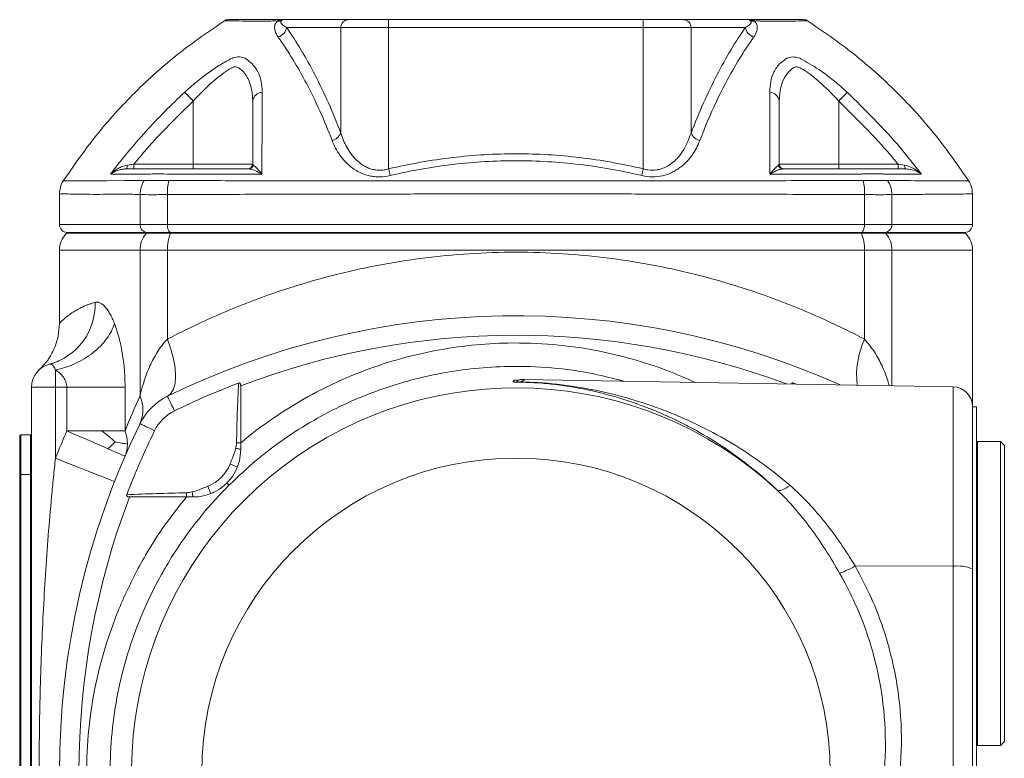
# Model space of a CAD drawing. Header units: millimetres. Extents: x 38 to 1003, y -143 to 975.
# Tile 5 of 28: x 224 to 348, y 67 to 160. Entities that reach past the tile are written whole.
import ezdxf

# ---------------------------------------------------------------- set-up
doc = ezdxf.new("R2010")
doc.units = ezdxf.units.MM

msp = doc.modelspace()

# ---------------------------------------------------------------- linework, layer by layer
at = {"color": 7, "linetype": 'Continuous', "lineweight": 15}
for p, q in [((257.18, 159.72), (265.34, 159.72)), ((265.34, 159.72), (270.43, 159.72)), ((270.43, 158.72), (270.43, 159.72)), ((270.43, 159.72), (302.5, 159.72)), ((302.5, 158.72), (302.5, 159.72)), ((302.5, 159.72), (307.59, 159.72)), ((307.59, 159.72), (315.75, 159.72)), ((264.41, 158.72), (257.59, 158.72)), ((270.43, 158.72), (264.41, 158.72)), ((264.41, 145.42), (264.41, 158.72)), ((302.5, 158.72), (270.43, 158.72)), ((270.43, 140.92), (270.43, 158.72)), ((308.52, 158.72), (302.5, 158.72)), ((302.5, 140.92), (302.5, 158.72)), ((308.52, 145.42), (308.52, 158.72)), ((315.34, 158.72), (308.52, 158.72)), ((245.81, 149.45), (245.81, 141.52)), ((327.12, 149.45), (327.12, 141.52)), ((237.53, 141.39), (238.35, 141.52)), ((238.35, 141.52), (238.35, 140.92)), ((238.35, 141.52), (245.81, 141.52)), ((245.81, 141.52), (253.31, 141.52)), ((245.81, 141.52), (245.81, 140.92)), ((319.52, 141.39), (319.62, 141.52)), ((319.62, 141.52), (327.12, 141.52)), ((327.12, 141.52), (327.12, 140.92)), ((327.12, 141.52), (334.58, 141.52)), ((334.58, 141.52), (335.41, 141.39)), ((334.58, 141.52), (334.58, 140.92)), ((228.97, 137.77), (228.97, 133.92)), ((239.12, 137.69), (239.12, 133.92)), ((242.56, 137.69), (242.56, 133.92)), ((330.37, 137.69), (330.37, 133.92)), ((333.81, 137.69), (333.81, 133.92)), ((343.97, 133.92), (343.97, 137.77)), ((229.97, 132.92), (229.84, 132.8)), ((240.02, 132.92), (229.97, 132.92)), ((239.12, 133.92), (242.56, 133.92)), ((239.91, 132.8), (240.02, 132.92)), ((242.95, 132.8), (239.91, 132.8)), ((243, 132.92), (240.02, 132.92)), ((242.56, 133.92), (330.37, 133.92)), ((242.95, 132.8), (243, 132.92)), ((329.98, 132.8), (242.95, 132.8)), ((329.93, 132.92), (243, 132.92)), ((332.92, 132.92), (329.93, 132.92)), ((329.98, 132.8), (329.93, 132.92)), ((333.02, 132.8), (329.98, 132.8)), ((330.37, 133.92), (333.81, 133.92)), ((342.97, 132.92), (332.92, 132.92)), ((332.92, 132.92), (333.02, 132.8)), ((343.09, 132.8), (342.97, 132.92)), ((228.97, 130.67), (228.97, 121.46)), ((239.12, 112.33), (239.12, 130.67)), ((242.56, 130.67), (239.12, 130.67)), ((242.56, 119.45), (242.56, 130.67)), ((330.37, 130.67), (242.56, 130.67)), ((330.37, 119.45), (330.37, 130.67)), ((333.81, 130.67), (330.37, 130.67)), ((343.97, 110.96), (343.97, 130.67)), ((228.47, 113.42), (228.47, 115.6)), ((341.51, 113.46), (287.41, 114.4)), ((225.47, 113.42), (225.47, -4.36)), ((228.47, 113.42), (225.47, 113.42)), ((228.47, 113.42), (229.9, 113.42)), ((228.47, 104.46), (228.47, 113.42)), ((229.9, 107.92), (229.9, 113.42)), ((237.23, 113.42), (229.9, 113.42)), ((237.23, 113.42), (237.23, 107.92)), ((251.81, 113.6), (251.81, 106.41)), ((321.76, 113.8), (321.4, 113.94)), ((343.97, 110.96), (343.97, 90.53)), ((344.47, 110.92), (343.97, 110.92)), ((344.47, 110.92), (344.47, 63.92)), ((224.12, 107.42), (223.97, 107.27)), ((223.97, 102.42), (223.97, 107.27)), ((224.12, 107.42), (224.12, 102.42)), ((224.12, 107.42), (225.32, 107.42)), ((225.32, 102.42), (225.32, 107.42)), ((225.47, 107.27), (225.32, 107.42)), ((251.81, 106.41), (251.81, 105.58)), ((344.57, 106.57), (344.47, 106.47)), ((347.47, 106.57), (344.57, 106.57)), ((344.57, 106.57), (344.57, 87.42)), ((347.97, 106.07), (347.47, 106.57)), ((347.47, 87.42), (347.47, 106.57)), ((347.97, 87.42), (347.97, 106.07)), ((224.12, 102.42), (223.97, 102.42)), ((223.97, 60.42), (223.97, 102.42)), ((224.12, 102.42), (225.32, 102.42)), ((224.12, 102.42), (224.12, 60.42)), ((225.47, 102.42), (225.32, 102.42)), ((225.32, 60.42), (225.32, 102.42)), ((244.97, 99.58), (237.79, 99.58)), ((245.81, 99.58), (244.97, 99.58)), ((341.51, 90.86), (329.19, 90.89)), ((341.51, 37.87), (341.51, 90.86)), ((343.97, 90.53), (343.97, 37.54)), ((344.57, 87.42), (344.57, 68.27)), ((347.47, 68.27), (347.47, 87.42)), ((347.97, 68.77), (347.97, 87.42)), ((344.47, 68.37), (344.57, 68.27)), ((344.57, 68.27), (347.47, 68.27)), ((347.47, 68.27), (347.97, 68.77))]:
    msp.add_line(p, q, dxfattribs=at)
at = {"color": 8, "linetype": 'Continuous', "lineweight": 15}
for p, q in [((228.97, 133.92), (239.12, 133.92)), ((239.91, 132.8), (229.84, 132.8)), ((343.09, 132.8), (333.02, 132.8)), ((333.81, 133.92), (343.97, 133.92)), ((239.12, 130.67), (228.97, 130.67)), ((333.81, 130.67), (333.81, 113.59)), ((343.97, 130.67), (333.81, 130.67)), ((321.4, 113.94), (321.4, 113.81)), ((341.51, 90.86), (341.51, 113.46))]:
    msp.add_line(p, q, dxfattribs=at)
at = {"color": 7, "linetype": 'Continuous', "lineweight": 15, "flags": 128}
for points in [[(245.81, 149.45), (245.63, 149.64), (245.46, 149.82), (245.3, 150), (245.15, 150.16), (245.02, 150.3), (244.9, 150.42), (244.82, 150.52), (244.76, 150.58)], [(327.12, 149.45), (327.3, 149.64), (327.47, 149.82), (327.64, 150), (327.79, 150.16), (327.92, 150.3), (328.03, 150.42), (328.11, 150.52), (328.17, 150.58)], [(237.53, 141.39), (237.52, 141.29), (237.51, 141.2), (237.49, 141.12), (237.47, 141.05), (237.44, 140.99), (237.42, 140.95), (237.39, 140.93), (237.36, 140.92)], [(335.41, 141.39), (335.41, 141.29), (335.43, 141.2), (335.44, 141.12), (335.46, 141.05), (335.49, 140.99), (335.51, 140.95), (335.54, 140.93), (335.57, 140.92)], [(270.63, 140.08), (270.61, 140.17), (270.59, 140.27), (270.56, 140.37), (270.54, 140.48), (270.51, 140.59), (270.49, 140.7), (270.46, 140.81), (270.43, 140.92)], [(302.3, 140.08), (302.32, 140.17), (302.34, 140.27), (302.37, 140.37), (302.39, 140.48), (302.42, 140.59), (302.45, 140.7), (302.47, 140.81), (302.5, 140.92)], [(243, 132.92), (242.92, 132.94), (242.84, 132.99), (242.76, 133.09), (242.69, 133.21), (242.64, 133.36), (242.6, 133.53), (242.57, 133.72), (242.56, 133.92)], [(329.93, 132.92), (330.01, 132.94), (330.1, 132.99), (330.17, 133.09), (330.24, 133.21), (330.29, 133.36), (330.33, 133.53), (330.36, 133.72), (330.37, 133.92)], [(242.56, 112.26), (243.01, 112.61), (243.33, 113.16), (243.53, 113.9), (243.6, 114.8), (243.53, 115.84), (243.33, 116.98), (243.01, 118.2), (242.56, 119.45)], [(243.46, 110.43), (243.28, 110.81), (243.1, 111.16), (242.95, 111.47), (242.82, 111.75), (242.71, 111.97), (242.63, 112.13), (242.58, 112.23), (242.56, 112.26)], [(235.08, 105.66), (234.55, 105.9), (233.97, 106.15), (233.35, 106.42), (232.7, 106.7), (232.03, 106.99), (231.33, 107.3), (230.61, 107.6), (229.9, 107.92)], [(240.95, 107.92), (240.57, 108.11), (240.22, 108.28), (239.91, 108.43), (239.64, 108.57), (239.41, 108.67), (239.25, 108.75), (239.15, 108.8), (239.12, 108.82)], [(237.23, 104.73), (237.2, 104.75), (237.09, 104.79), (236.92, 104.87), (236.68, 104.97), (236.37, 105.11), (236, 105.27), (235.57, 105.45), (235.08, 105.66)], [(251.81, 105.58), (251.74, 105.59), (251.67, 105.61), (251.59, 105.62), (251.51, 105.64), (251.43, 105.66), (251.34, 105.68), (251.26, 105.69), (251.17, 105.71)], [(251.81, 106.41), (251.75, 106.41), (251.68, 106.41), (251.62, 106.41), (251.55, 106.42), (251.48, 106.42), (251.41, 106.42), (251.34, 106.42), (251.27, 106.42)], [(235.91, 101.53), (235.77, 101.59), (235.34, 101.75), (234.66, 102.03), (233.73, 102.39), (232.6, 102.83), (231.31, 103.34), (229.92, 103.89), (228.47, 104.46)], [(251.38, 103.36), (251.36, 103.36), (251.31, 103.39), (251.23, 103.42), (251.11, 103.47), (250.97, 103.52), (250.81, 103.59), (250.63, 103.66), (250.45, 103.73)], [(248.02, 100), (248.02, 100.02), (248, 100.07), (247.96, 100.16), (247.92, 100.27), (247.86, 100.41), (247.8, 100.57), (247.73, 100.75), (247.66, 100.93)], [(319.32, 100.48), (319.45, 100.42), (319.6, 100.4), (319.78, 100.41), (319.99, 100.47), (320.22, 100.56), (320.46, 100.68), (320.71, 100.84), (320.98, 101.03)], [(244.97, 99.58), (244.97, 99.64), (244.97, 99.7), (244.97, 99.77), (244.97, 99.83), (244.96, 99.9), (244.96, 99.97), (244.96, 100.05), (244.96, 100.12)], [(245.81, 99.58), (245.79, 99.64), (245.78, 99.72), (245.76, 99.79), (245.74, 99.87), (245.72, 99.96), (245.71, 100.04), (245.69, 100.13), (245.67, 100.21)]]:
    msp.add_lwpolyline(points, dxfattribs=at)
at = {"color": 8, "linetype": 'Continuous', "lineweight": 15, "flags": 128}
msp.add_lwpolyline([(229.47, 139.4), (229.77, 139.41), (230.77, 139.41), (232.52, 139.42), (234.97, 139.43), (237.1, 139.44), (239.56, 139.44), (239.56, 139.44), (239.56, 139.44)], dxfattribs=at)
at = {"color": 7, "linetype": 'Continuous', "lineweight": 15}
msp.add_circle((286.47, 64.92), 39.56, dxfattribs=at)
for centre, radius, start, end in [((250.26, 158.72), 1, 89.9977, 122.6869), ((256.67, 160.37), 0.857, 255.3079, 284.6921), ((265.38, 158.75), 0.965, 92.279, 182.1107), ((307.55, 158.75), 0.965, 357.8893, 87.721), ((316.26, 160.37), 0.857, 255.3239, 284.6761), ((322.67, 158.72), 1, 57.3239, 89.9952), ((255.92, 159.12), 1.72, 290.9549, 346.3353), ((317.01, 159.12), 1.72, 193.6643, 249.045), ((254.6, 149.28), 1.31, 94.8004, 172.6992), ((318.33, 149.28), 1.31, 7.3017, 85.2002), ((262.81, 146.18), 1.77, 286.6118, 334.7701), ((310.12, 146.18), 1.77, 205.2293, 253.3863), ((252.71, 141.52), 0.6, 270, 0), ((252.84, 141.5), 0.582, 270.8579, 348.7903), ((320.09, 141.5), 0.582, 191.209, 269.1414), ((320.22, 141.52), 0.6, 180, 270), ((242.39, 137.65), 3.27, 146.6823, 179.2535), ((248.41, 137.94), 5.85, 165.0979, 182.4556), ((324.53, 137.94), 5.85, 357.564, 14.9189), ((330.54, 137.65), 3.27, 0.7559, 33.3276), ((229.97, 133.92), 1, 180, 270), ((231.97, 130.67), 3, 135, 180), ((240.07, 133.87), 0.953, 177.1036, 266.7742), ((242.3, 130.7), 3.18, 138.7232, 180.4504), ((248.01, 130.78), 5.45, 158.2874, 181.0999), ((324.92, 130.78), 5.45, 358.9, 21.7129), ((332.86, 133.87), 0.953, 273.2258, 2.8964), ((330.64, 130.7), 3.18, 359.5496, 41.2769), ((342.97, 133.92), 1, 270, 0), ((340.97, 130.67), 3, 0, 45), ((225.75, 123.78), 7.71, 284.9523, 2.3541), ((286.47, 22.42), 100, 65.9056, 116.0413), ((339.83, 114.98), 10.46, 154.6682, 187.1842), ((228.47, 113.42), 3, 103.9422, 180), ((286.35, 116.15), 1.87, 269.6254, 277.0424), ((286.72, 112.31), 1.77, 83.1124, 94.5476), ((286.47, 64.92), 48.42, 47.268, 287.1139), ((286.47, 22.42), 97.96, 110.8889, 116.0413), ((286.32, 115.94), 1.88, 270.6676, 278.0673), ((341.47, 110.96), 2.5, 0, 89), ((235.17, 110.57), 4.32, 336.0055, 23.9945), ((245.86, 105.53), 7.5, 116.0413, 153.9587), ((245.86, 105.53), 5.46, 116.0413, 153.9587), ((328.97, 64.92), 108, 156.5375, 158.5216), ((328.97, 64.92), 100, 153.9587, 206.0413), ((328.97, 64.92), 97.96, 153.9587, 159.1111), ((245.81, 105.58), 5, 291.6883, 338.3117), ((328.97, 64.92), 97.54, 159.1873, 200.8127), ((323.93, 99.73), 10.29, 288.6905, 300.7451), ((342.11, 85.99), 4.9, 67.7033, 96.9772)]:
    msp.add_arc(centre, radius, start, end, dxfattribs=at)
at = {"color": 8, "linetype": 'Continuous', "lineweight": 15}
msp.add_arc((286.47, 22.42), 97.54, 69.5658, 110.8127, dxfattribs=at)
at = {"color": 7, "linetype": 'Continuous', "lineweight": 15}
for points, knots in [([(249.87, 159.65), (247.86, 158.28), (243.84, 155.54), (238.43, 150.64), (233.5, 145.26), (230.74, 141.26), (229.36, 139.26)], [0, 0, 0, 0, 0.250452, 0.500119, 0.749728, 1, 1, 1, 1]), ([(250.26, 159.72), (250.33, 159.72), (250.47, 159.72), (251.6, 159.72), (253.22, 159.72), (254.75, 159.72), (255.78, 159.72), (256.13, 159.72), (256.52, 159.72), (256.91, 159.72), (257.15, 159.72), (257.18, 159.72)], [0, 0, 0, 0, 0.236346, 0.473731, 0.710567, 0.872249, 0.94281, 0.963087, 0.974907, 0.996845, 1, 1, 1, 1]), ([(256.45, 159.54), (256.27, 159.55), (256.1, 159.56), (255.81, 159.56), (255.68, 159.55), (255.59, 159.54)], [0, 0, 0, 0, 0.5, 0.5, 1, 1, 1, 1]), ([(256.53, 157.52), (256.36, 157.77), (256.21, 158.04), (256.09, 158.45), (256.07, 158.6), (256.07, 158.82), (256.08, 158.89), (256.1, 159.01), (256.11, 159.04), (256.12, 159.1), (256.13, 159.12), (256.15, 159.16), (256.15, 159.18), (256.16, 159.2)], [0, 0, 0, 0, 0.5, 0.5, 0.75, 0.75, 0.875, 0.875, 0.9375, 0.9375, 0.96875, 0.96875, 1, 1, 1, 1]), ([(256.45, 159.54), (256.48, 159.56), (256.5, 159.58), (256.54, 159.6), (256.56, 159.6), (256.59, 159.61), (256.6, 159.62), (256.68, 159.65), (256.74, 159.66), (256.93, 159.7), (257.06, 159.72), (257.18, 159.72)], [0, 0, 0, 0, 0.125, 0.125, 0.1875, 0.1875, 0.25, 0.25, 0.5, 0.5, 1, 1, 1, 1]), ([(256.88, 159.54), (256.86, 159.51), (256.85, 159.49), (256.84, 159.44), (256.85, 159.42), (256.86, 159.36), (256.87, 159.32), (256.94, 159.2), (257, 159.14), (257.22, 158.94), (257.4, 158.83), (257.59, 158.72)], [0, 0, 0, 0, 0.0625, 0.0625, 0.125, 0.125, 0.25, 0.25, 0.5, 0.5, 1, 1, 1, 1]), ([(256.88, 159.54), (256.93, 159.6), (256.98, 159.65), (257.08, 159.7), (257.13, 159.72), (257.18, 159.72)], [0, 0, 0, 0, 0.5, 0.5, 1, 1, 1, 1]), ([(315.34, 158.72), (315.54, 158.83), (315.71, 158.94), (315.93, 159.14), (315.99, 159.2), (316.06, 159.32), (316.08, 159.36), (316.09, 159.42), (316.09, 159.44), (316.08, 159.49), (316.07, 159.51), (316.05, 159.54)], [0, 0, 0, 0, 0.5, 0.5, 0.75, 0.75, 0.875, 0.875, 0.9375, 0.9375, 1, 1, 1, 1]), ([(316.05, 159.54), (316, 159.6), (315.95, 159.65), (315.85, 159.7), (315.8, 159.72), (315.75, 159.72)], [0, 0, 0, 0, 0.5, 0.5, 1, 1, 1, 1]), ([(316.48, 159.54), (316.46, 159.56), (316.43, 159.58), (316.39, 159.6), (316.38, 159.6), (316.35, 159.61), (316.33, 159.62), (316.25, 159.65), (316.19, 159.66), (316, 159.7), (315.88, 159.72), (315.75, 159.72)], [0, 0, 0, 0, 0.125, 0.125, 0.1875, 0.1875, 0.25, 0.25, 0.5, 0.5, 1, 1, 1, 1]), ([(315.75, 159.72), (316, 159.72), (316.36, 159.72), (316.92, 159.72), (317.53, 159.72), (319.59, 159.72), (321.52, 159.72), (322.45, 159.72), (322.75, 159.72), (322.67, 159.72), (322.67, 159.72)], [0, 0, 0, 0, 0.023979, 0.035566, 0.075114, 0.230165, 0.543259, 0.856351, 0.999813, 1, 1, 1, 1]), ([(316.77, 159.2), (316.84, 159.04), (316.86, 158.89), (316.86, 158.6), (316.84, 158.46), (316.72, 158.04), (316.58, 157.77), (316.4, 157.52)], [0, 0, 0, 0, 0.25, 0.25, 0.5, 0.5, 1, 1, 1, 1]), ([(317.34, 159.54), (317.29, 159.55), (317.24, 159.55), (317.12, 159.55), (317.05, 159.56), (316.91, 159.56), (316.83, 159.56), (316.66, 159.55), (316.57, 159.55), (316.48, 159.54)], [0, 0, 0, 0, 0.25, 0.25, 0.5, 0.5, 0.75, 0.75, 1, 1, 1, 1]), ([(316.48, 159.54), (316.54, 159.49), (316.6, 159.43), (316.67, 159.34), (316.69, 159.31), (316.72, 159.27), (316.73, 159.26), (316.75, 159.23), (316.76, 159.21), (316.77, 159.2)], [0, 0, 0, 0, 0.5, 0.5, 0.75, 0.75, 0.875, 0.875, 1, 1, 1, 1]), ([(343.58, 139.26), (342.19, 141.26), (339.43, 145.26), (334.5, 150.64), (329.09, 155.54), (325.08, 158.28), (323.07, 159.65)], [0, 0, 0, 0, 0.2502725, 0.4998813, 0.7495482, 1, 1, 1, 1]), ([(263.32, 144.48), (262.32, 147.08), (261.25, 149.45), (258.97, 153.8), (257.77, 155.76), (256.53, 157.52)], [0, 0, 0, 0, 0.5, 0.5, 1, 1, 1, 1]), ([(257.59, 158.72), (258.83, 156.92), (260.03, 154.93), (262.33, 150.49), (263.41, 148.07), (264.41, 145.42)], [0, 0, 0, 0, 0.5, 0.5, 1, 1, 1, 1]), ([(308.52, 145.42), (309.53, 148.07), (310.61, 150.49), (312.9, 154.93), (314.1, 156.92), (315.34, 158.72)], [0, 0, 0, 0, 0.5, 0.5, 1, 1, 1, 1]), ([(316.4, 157.52), (315.79, 156.62), (314.58, 154.82), (312.62, 151.35), (310.96, 147.88), (309.94, 145.31), (309.61, 144.48)], [0, 0, 0, 0, 0.247305, 0.495655, 0.838076, 1, 1, 1, 1]), ([(250.72, 154.85), (250.72, 154.85), (250.75, 154.87), (251.03, 154.97), (251.6, 155.09), (252.17, 154.92), (252.35, 154.85), (252.35, 154.85)], [0, 0, 0, 0, 0.000021, 0.057772, 0.577968, 0.999968, 1, 1, 1, 1]), ([(320.58, 154.85), (320.58, 154.85), (320.61, 154.86), (320.96, 154.99), (321.47, 155.06), (321.97, 154.95), (322.22, 154.85), (322.22, 154.85)], [0, 0, 0, 0, 0.000032, 0.057774, 0.577976, 0.999979, 1, 1, 1, 1]), ([(244.76, 150.58), (245.24, 151.02), (245.72, 151.45), (246.71, 152.26), (247.21, 152.65), (248.24, 153.39), (248.74, 153.73), (249.5, 154.2), (249.75, 154.34), (250.12, 154.55), (250.24, 154.61), (250.48, 154.74), (250.6, 154.8), (250.72, 154.85)], [0, 0, 0, 0, 0.25, 0.25, 0.5, 0.5, 0.75, 0.75, 0.875, 0.875, 0.9375, 0.9375, 1, 1, 1, 1]), ([(253.31, 149.45), (253.31, 149.57), (253.29, 150.58), (252.97, 152.1), (252.03, 153.38), (251.22, 153.82), (250.87, 153.75), (250.36, 153.51), (249.56, 152.94), (247.86, 151.62), (246.62, 150.3), (245.81, 149.45)], [0, 0, 0, 0, 0.0352692, 0.2748073, 0.4448811, 0.4925973, 0.5346852, 0.5400697, 0.6351665, 0.7624348, 1, 1, 1, 1]), ([(252.35, 154.85), (252.35, 154.85), (252.39, 154.84), (252.95, 154.45), (253.8, 153.66), (254.33, 152.29), (254.48, 151.3), (254.49, 150.71), (254.49, 150.58)], [0, 0, 0, 0, 0.000006, 0.022611, 0.403282, 0.663757, 0.924613, 1, 1, 1, 1]), ([(318.44, 150.58), (318.46, 151.03), (318.5, 151.92), (318.9, 153.14), (319.62, 154.22), (320.23, 154.57), (320.58, 154.85), (320.58, 154.85)], [0, 0, 0, 0, 0.2572344, 0.51415, 0.7958261, 0.9999928, 1, 1, 1, 1]), ([(327.12, 149.45), (327.01, 149.57), (326.1, 150.58), (324.5, 152.1), (322.84, 153.38), (321.91, 153.82), (321.58, 153.75), (321.15, 153.51), (320.58, 152.94), (319.79, 151.62), (319.69, 150.3), (319.62, 149.45)], [0, 0, 0, 0, 0.035269, 0.274806, 0.4448811, 0.4925968, 0.5346839, 0.5400696, 0.6351663, 0.762435, 1, 1, 1, 1]), ([(322.22, 154.85), (322.22, 154.85), (322.26, 154.84), (322.97, 154.42), (324.38, 153.66), (326.2, 152.29), (327.39, 151.3), (328.03, 150.71), (328.17, 150.58)], [0, 0, 0, 0, 0.000007, 0.022614, 0.403284, 0.663758, 0.924613, 1, 1, 1, 1]), ([(235.39, 140.25), (236.8, 142.1), (238.29, 143.9), (241.41, 147.35), (243.05, 149), (244.76, 150.58)], [0, 0, 0, 0, 0.5, 0.5, 1, 1, 1, 1]), ([(254.49, 150.58), (254.49, 149), (254.49, 147.35), (254.48, 143.9), (254.48, 142.11), (254.48, 140.25)], [0, 0, 0, 0, 0.5, 0.5, 1, 1, 1, 1]), ([(318.45, 140.25), (318.45, 140.78), (318.45, 142.88), (318.45, 146.42), (318.44, 149.19), (318.44, 150.58)], [0, 0, 0, 0, 0.143619, 0.570574, 1, 1, 1, 1]), ([(328.17, 150.58), (330.47, 148.32), (333.8, 145.05), (336.66, 141.38), (337.54, 140.25)], [0, 0, 0, 0, 0.6917755, 1, 1, 1, 1]), ([(245.81, 149.45), (243.79, 147.48), (241.19, 144.94), (238.87, 142.14), (238.35, 141.52)], [0, 0, 0, 0, 0.775315, 1, 1, 1, 1]), ([(253.31, 141.52), (253.31, 142.93), (253.31, 144.29), (253.31, 146.93), (253.31, 148.21), (253.31, 149.45)], [0, 0, 0, 0, 0.5, 0.5, 1, 1, 1, 1]), ([(319.62, 149.45), (319.62, 148.19), (319.62, 145.68), (319.62, 142.91), (319.62, 141.52)], [0, 0, 0, 0, 0.498755, 1, 1, 1, 1]), ([(334.58, 141.52), (334.28, 141.88), (331.97, 144.69), (329.38, 147.23), (327.12, 149.45)], [0, 0, 0, 0, 0.130477, 1, 1, 1, 1]), ([(264.41, 145.42), (264.51, 145.11), (264.62, 144.81), (264.87, 144.22), (265.01, 143.92), (265.32, 143.36), (265.5, 143.08), (265.89, 142.55), (266.11, 142.29), (266.6, 141.81), (266.87, 141.59), (267.31, 141.31), (267.47, 141.22), (267.8, 141.06), (267.97, 140.99), (268.32, 140.88), (268.5, 140.83), (268.88, 140.77), (269.07, 140.75), (269.46, 140.75), (269.66, 140.77), (270.05, 140.82), (270.24, 140.87), (270.43, 140.92)], [0, 0, 0, 0, 0.125, 0.125, 0.25, 0.25, 0.375, 0.375, 0.5, 0.5, 0.625, 0.625, 0.6875, 0.6875, 0.75, 0.75, 0.8125, 0.8125, 0.875, 0.875, 0.9375, 0.9375, 1, 1, 1, 1]), ([(302.5, 140.92), (302.7, 140.87), (303.26, 140.73), (304, 140.74), (304.98, 140.95), (306.1, 141.53), (307.58, 143.04), (308.15, 144.49), (308.52, 145.42)], [0, 0, 0, 0, 0.064527, 0.185942, 0.2309, 0.399647, 0.613611, 1, 1, 1, 1]), ([(270.63, 140.08), (270.19, 139.97), (269.75, 139.92), (269.08, 139.91), (268.86, 139.92), (268.42, 139.97), (268.21, 140), (267.59, 140.14), (267.19, 140.28), (266.46, 140.63), (266.13, 140.84), (265.67, 141.18), (265.52, 141.3), (265.24, 141.55), (265.11, 141.68), (264.73, 142.08), (264.5, 142.36), (264.09, 142.93), (263.9, 143.23), (263.58, 143.85), (263.44, 144.16), (263.32, 144.48)], [0, 0, 0, 0, 0.125, 0.125, 0.1875, 0.1875, 0.25, 0.25, 0.375, 0.375, 0.5, 0.5, 0.5625, 0.5625, 0.625, 0.625, 0.75, 0.75, 0.875, 0.875, 1, 1, 1, 1]), ([(309.61, 144.48), (309.37, 143.84), (309.05, 143.23), (308.44, 142.37), (308.21, 142.09), (307.7, 141.55), (307.42, 141.3), (306.96, 140.96), (306.8, 140.85), (306.46, 140.64), (306.29, 140.55), (305.74, 140.28), (305.35, 140.14), (304.51, 139.95), (304.08, 139.91), (303.2, 139.92), (302.74, 139.97), (302.3, 140.08)], [0, 0, 0, 0, 0.25, 0.25, 0.375, 0.375, 0.5, 0.5, 0.5625, 0.5625, 0.625, 0.625, 0.75, 0.75, 0.875, 0.875, 1, 1, 1, 1]), ([(270.43, 140.92), (271.76, 141.24), (273.09, 141.51), (275.77, 141.99), (277.12, 142.19), (281.16, 142.66), (283.84, 142.82), (289.2, 142.82), (291.87, 142.66), (297.19, 142.03), (299.85, 141.55), (302.5, 140.92)], [0, 0, 0, 0, 0.125, 0.125, 0.25, 0.25, 0.5, 0.5, 0.75, 0.75, 1, 1, 1, 1]), ([(237.53, 141.39), (237.31, 141.35), (237.11, 141.29), (236.71, 141.14), (236.53, 141.06), (236.17, 140.86), (236, 140.75), (235.69, 140.51), (235.53, 140.38), (235.39, 140.25)], [0, 0, 0, 0, 0.25, 0.25, 0.5, 0.5, 0.75, 0.75, 1, 1, 1, 1]), ([(253.41, 141.39), (253.46, 141.35), (253.53, 141.29), (253.69, 141.14), (253.78, 141.06), (253.96, 140.86), (254.06, 140.75), (254.26, 140.51), (254.37, 140.38), (254.48, 140.25)], [0, 0, 0, 0, 0.25, 0.25, 0.5, 0.5, 0.75, 0.75, 1, 1, 1, 1]), ([(302.3, 140.08), (299.68, 140.7), (297.06, 141.16), (291.8, 141.79), (289.16, 141.94), (283.88, 141.95), (281.23, 141.79), (277.24, 141.33), (275.91, 141.13), (273.26, 140.66), (271.94, 140.39), (270.63, 140.08)], [0, 0, 0, 0, 0.25, 0.25, 0.5, 0.5, 0.75, 0.75, 0.875, 0.875, 1, 1, 1, 1]), ([(319.52, 141.39), (319.47, 141.35), (319.4, 141.29), (319.24, 141.14), (319.16, 141.06), (318.97, 140.86), (318.87, 140.75), (318.67, 140.51), (318.56, 140.38), (318.45, 140.25)], [0, 0, 0, 0, 0.25, 0.25, 0.5, 0.5, 0.75, 0.75, 1, 1, 1, 1]), ([(335.41, 141.39), (335.7, 141.31), (336.43, 141.11), (337.1, 140.65), (337.47, 140.31), (337.54, 140.25), (337.54, 140.25)], [0, 0, 0, 0, 0.359565, 0.882959, 0.996448, 1, 1, 1, 1]), ([(237.36, 140.92), (237.16, 140.92), (236.97, 140.89), (236.6, 140.82), (236.43, 140.77), (236.1, 140.65), (235.95, 140.58), (235.66, 140.43), (235.52, 140.34), (235.39, 140.25)], [0, 0, 0, 0, 0.25, 0.25, 0.5, 0.5, 0.75, 0.75, 1, 1, 1, 1]), ([(237.36, 140.92), (238.05, 140.92), (238.79, 140.92), (239.98, 140.92), (240.39, 140.92), (240.93, 140.92), (241.03, 140.92), (241.2, 140.92), (241.25, 140.92), (241.37, 140.92), (241.43, 140.92), (241.75, 140.92), (242.06, 140.92), (242.6, 140.92), (242.79, 140.92), (243.18, 140.92), (243.39, 140.92), (243.8, 140.92), (244.02, 140.92), (244.45, 140.92), (245.53, 140.92), (246.62, 140.92), (249.26, 140.92), (251.04, 140.92), (252.85, 140.92)], [0, 0, 0, 0, 0.25, 0.25, 0.375, 0.375, 0.40625, 0.40625, 0.421875, 0.421875, 0.4375, 0.4375, 0.5, 0.5, 0.53125, 0.53125, 0.5625, 0.5625, 0.59375, 0.59375, 0.625, 0.75, 0.75, 1, 1, 1, 1]), ([(243.33, 140.26), (243.33, 140.26), (242.77, 140.26), (241.63, 140.3), (240.62, 140.29), (240.13, 140.26), (240.03, 140.26), (240.03, 140.26)], [0, 0, 0, 0, 0.000013, 0.405325, 0.848676, 0.999986, 1, 1, 1, 1]), ([(254.48, 140.25), (253.19, 140.25), (249.42, 140.25), (245.63, 140.26), (243.33, 140.26), (243.33, 140.26)], [0, 0, 0, 0, 0.341523, 0.999995, 1, 1, 1, 1]), ([(254.48, 140.25), (254.48, 140.25), (254.41, 140.29), (254, 140.52), (253.4, 140.83), (253.01, 140.89), (252.85, 140.92)], [0, 0, 0, 0, 0.003539, 0.117046, 0.64053, 1, 1, 1, 1]), ([(320.09, 140.92), (319.94, 140.89), (319.57, 140.84), (318.97, 140.55), (318.55, 140.31), (318.45, 140.25), (318.45, 140.25)], [0, 0, 0, 0, 0.326577, 0.837939, 0.996462, 1, 1, 1, 1]), ([(320.09, 140.92), (323, 140.92), (326.34, 140.92), (329.89, 140.92), (331.34, 140.92), (332.67, 140.92), (333.82, 140.92), (334.74, 140.92), (335.34, 140.92), (335.57, 140.92)], [0, 0, 0, 0, 0.400667, 0.458027, 0.51511, 0.648257, 0.783727, 0.919406, 1, 1, 1, 1]), ([(332.9, 140.26), (332.81, 140.27), (332.71, 140.27), (332.51, 140.28), (332.4, 140.28), (332.05, 140.29), (331.79, 140.29), (331.23, 140.29), (330.93, 140.29), (330.46, 140.28), (330.29, 140.28), (329.95, 140.27), (329.78, 140.27), (329.6, 140.26)], [0, 0, 0, 0, 0.125, 0.125, 0.25, 0.25, 0.5, 0.5, 0.75, 0.75, 0.875, 0.875, 1, 1, 1, 1]), ([(337.54, 140.25), (337.54, 140.25), (337.48, 140.29), (337.14, 140.52), (336.53, 140.83), (335.85, 140.89), (335.57, 140.92)], [0, 0, 0, 0, 0.003538, 0.117054, 0.640531, 1, 1, 1, 1]), ([(229.46, 139.41), (229.46, 139.41), (229.26, 139.19), (229.05, 138.62), (229, 138.05), (228.98, 137.77)], [0, 0, 0, 0, 0.003418, 0.505741, 1, 1, 1, 1]), ([(239.56, 139.44), (239.56, 139.44), (239.56, 139.44), (239.56, 139.44), (239.59, 139.44), (239.62, 139.44), (239.66, 139.44)], [-0.0000000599, -0.0000000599, -0.0000000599, -0.0000000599, 0, 0, 0, 0.0002023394, 0.0002023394, 0.0002023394, 0.0002023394]), ([(239.66, 139.44), (240.05, 139.45), (240.85, 139.46), (242.11, 139.45), (242.76, 139.44)], [0, 0, 0, 0, 0.493124, 1, 1, 1, 1]), ([(242.76, 139.44), (242.82, 139.44), (242.88, 139.44), (242.94, 139.44), (242.94, 139.44)], [0, 0, 0, 0, 0.999704, 1, 1, 1, 1]), ([(242.94, 139.44), (242.94, 139.44), (246.19, 139.44), (252.23, 139.43), (261, 139.42), (269.17, 139.41), (277.53, 139.41), (285.96, 139.4), (294.32, 139.41), (302.61, 139.41), (310.88, 139.42), (318.18, 139.43), (324.68, 139.44), (328.01, 139.44), (330, 139.44), (330, 139.44)], [0, 0, 0, 0, 0.000001, 0.122953, 0.214696, 0.306439, 0.400872, 0.495303, 0.58704, 0.678778, 0.773223, 0.867668, 0.933716, 0.999999, 1, 1, 1, 1]), ([(330, 139.44), (330, 139.44), (330.06, 139.44), (330.12, 139.44), (330.18, 139.44)], [0, 0, 0, 0, 0.000297, 1, 1, 1, 1]), ([(330.18, 139.44), (330.84, 139.45), (331.43, 139.45), (332.22, 139.46), (332.46, 139.45), (332.9, 139.45), (333.1, 139.45), (333.28, 139.44)], [0, 0, 0, 0, 0.5, 0.5, 0.75, 0.75, 1, 1, 1, 1]), ([(333.28, 139.44), (333.31, 139.44), (333.34, 139.44), (333.37, 139.44), (333.37, 139.44), (333.37, 139.44), (333.37, 139.44)], [0, 0, 0, 0, 0.0002029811, 0.0002029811, 0.0002029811, 0.0002030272, 0.0002030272, 0.0002030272, 0.0002030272]), ([(343.96, 137.77), (343.93, 138.09), (343.89, 138.68), (343.6, 139.18), (343.47, 139.41)], [0, 0, 0, 0, 0.557016, 1, 1, 1, 1]), ([(242.56, 137.69), (241.84, 137.68), (240.4, 137.65), (239.54, 137.68), (239.12, 137.69)], [0, 0, 0, 0, 0.506377, 1, 1, 1, 1]), ([(330.37, 137.69), (328.54, 137.69), (324.87, 137.7), (318.49, 137.72), (311.24, 137.73), (303.02, 137.75), (294.6, 137.77), (286.12, 137.77), (277.73, 137.76), (269.4, 137.75), (261.11, 137.73), (253.86, 137.72), (247.68, 137.7), (244.27, 137.69), (242.56, 137.69)], [0, 0, 0, 0, 0.066645, 0.133536, 0.224987, 0.316439, 0.410547, 0.504656, 0.596106, 0.687556, 0.781663, 0.87577, 0.937786, 1, 1, 1, 1]), ([(333.81, 137.69), (333.38, 137.68), (332.51, 137.65), (331.08, 137.68), (330.37, 137.69)], [0, 0, 0, 0, 0.506375, 1, 1, 1, 1]), ([(229.97, 132.92), (229.97, 132.92), (229.76, 132.92), (230.49, 132.92), (232.29, 132.92), (235.42, 132.92), (238.48, 132.92), (240.02, 132.92)], [0, 0, 0, 0, 0.000006, 0.2500045, 0.5000028, 0.7500014, 1, 1, 1, 1]), ([(240.02, 132.92), (240.06, 132.92), (240.14, 132.92), (240.27, 132.92), (240.41, 132.92), (240.56, 132.92), (240.72, 132.92), (240.89, 132.92), (241.07, 132.92), (241.3, 132.92), (241.57, 132.92), (241.9, 132.92), (242.25, 132.92), (242.62, 132.92), (242.87, 132.92), (243, 132.92)], [0, 0, 0, 0, 0.062894, 0.125462, 0.18781, 0.250046, 0.312277, 0.374613, 0.437161, 0.500027, 0.600401, 0.700144, 0.799697, 0.899502, 1, 1, 1, 1]), ([(243, 132.92), (243.31, 132.92), (243.92, 132.92), (244.85, 132.92), (245.78, 132.92), (246.71, 132.92), (247.65, 132.92), (248.6, 132.92), (249.54, 132.92), (250.49, 132.92), (251.45, 132.92), (252.41, 132.92), (254.81, 132.92), (258.71, 132.92), (264.15, 132.92), (269.66, 132.92), (275.24, 132.92), (280.84, 132.92), (286.47, 132.92), (292.09, 132.92), (297.7, 132.92), (303.27, 132.92), (308.78, 132.92), (314.23, 132.92), (318.39, 132.92), (321.33, 132.92), (323.08, 132.92), (324.81, 132.92), (326.53, 132.92), (328.24, 132.92), (329.37, 132.92), (329.93, 132.92)], [0, 0, 0, 0, 0.011374, 0.022743, 0.034108, 0.045469, 0.056828, 0.068187, 0.079546, 0.090907, 0.102271, 0.113639, 0.125012, 0.187507, 0.250008, 0.312503, 0.375005, 0.4375, 0.500001, 0.562496, 0.624997, 0.687492, 0.749993, 0.812488, 0.874989, 0.895834, 0.916665, 0.93749, 0.958316, 0.97915, 1, 1, 1, 1]), ([(329.93, 132.92), (330.01, 132.92), (330.17, 132.92), (330.4, 132.92), (330.63, 132.92), (330.85, 132.92), (331.07, 132.92), (331.28, 132.92), (331.48, 132.92), (331.71, 132.92), (331.97, 132.92), (332.24, 132.92), (332.49, 132.92), (332.72, 132.92), (332.85, 132.92), (332.92, 132.92)], [0, 0, 0, 0, 0.062894, 0.125462, 0.18781, 0.250046, 0.312277, 0.374613, 0.437161, 0.500027, 0.600401, 0.700144, 0.799697, 0.899502, 1, 1, 1, 1]), ([(332.92, 132.92), (334.45, 132.92), (337.53, 132.92), (340.6, 132.92), (342.6, 132.92), (342.84, 132.92), (342.97, 132.92)], [0, 0, 0, 0, 0.250002, 0.500004, 0.750005, 1, 1, 1, 1]), ([(330.37, 119.45), (328.77, 120.29), (327.14, 121.1), (323.81, 122.62), (322.11, 123.34), (316.9, 125.37), (313.3, 126.54), (305.88, 128.44), (302.07, 129.18), (294.32, 130.16), (290.4, 130.42), (282.54, 130.42), (278.61, 130.16), (270.87, 129.18), (267.05, 128.44), (259.64, 126.54), (256.03, 125.37), (250.83, 123.34), (249.12, 122.62), (245.79, 121.1), (244.16, 120.29), (242.56, 119.45)], [0, 0, 0, 0, 0.0625, 0.0625, 0.125, 0.125, 0.25, 0.25, 0.375, 0.375, 0.5, 0.5, 0.625, 0.625, 0.75, 0.75, 0.875, 0.875, 0.9375, 0.9375, 1, 1, 1, 1]), ([(233.46, 124.09), (233.49, 124.1), (233.56, 124.11), (233.66, 124.12), (233.78, 124.12), (233.91, 124.1), (234.12, 124.02), (234.39, 123.86), (234.71, 123.57), (235.02, 123.18), (235.28, 122.76), (235.48, 122.39), (235.63, 122.09), (235.77, 121.77), (235.86, 121.54), (235.91, 121.42)], [0, 0, 0, 0, 0.043048, 0.084466, 0.124296, 0.18596, 0.248646, 0.372992, 0.497737, 0.622554, 0.748029, 0.811266, 0.873826, 0.934755, 1, 1, 1, 1]), ([(228.97, 121.46), (228.93, 120.92), (228.87, 119.83), (228.35, 118.25), (227.55, 116.79), (226.8, 116.01), (226.43, 115.62)], [0, 0, 0, 0, 0.246409, 0.49827, 0.751004, 1, 1, 1, 1]), ([(235.91, 121.42), (235.71, 120.81), (235.39, 120.16), (234.46, 118.9), (233.87, 118.28), (232.48, 117.2), (231.69, 116.73), (230.08, 116.01), (229.25, 115.75), (228.47, 115.6)], [0, 0, 0, 0, 0.25, 0.25, 0.5, 0.5, 0.75, 0.75, 1, 1, 1, 1]), ([(235.91, 121.42), (235.94, 121.34), (236, 121.17), (236.09, 120.92), (236.18, 120.66), (236.26, 120.4), (236.34, 120.13), (236.48, 119.66), (236.65, 118.96), (236.85, 117.98), (237.01, 116.93), (237.12, 115.99), (237.18, 115.22), (237.21, 114.63), (237.23, 114.03), (237.23, 113.63), (237.23, 113.42)], [0, 0, 0, 0, 0.039945, 0.079335, 0.118203, 0.156583, 0.194508, 0.232014, 0.352369, 0.473299, 0.602037, 0.730595, 0.797819, 0.864343, 0.929891, 1, 1, 1, 1]), ([(242.56, 119.45), (242.08, 118.96), (241.67, 118.42), (240.95, 117.29), (240.64, 116.69), (240.09, 115.48), (239.86, 114.86), (239.45, 113.61), (239.27, 112.97), (239.12, 112.33)], [0, 0, 0, 0, 0.25, 0.25, 0.5, 0.5, 0.75, 0.75, 1, 1, 1, 1]), ([(228.89, 116.72), (228.71, 116.64), (228.37, 116.5), (228.01, 116.39), (227.83, 116.34)], [0, 0, 0, 0, 0.5063479, 1, 1, 1, 1]), ([(228.47, 115.6), (228.45, 115.63), (228.42, 115.7), (228.37, 115.81), (228.31, 115.91), (228.25, 116.01), (228.18, 116.1), (228.09, 116.2), (228.01, 116.27), (227.91, 116.32), (227.83, 116.34), (227.77, 116.33), (227.74, 116.33)], [0, 0, 0, 0, 0.066471, 0.139581, 0.219308, 0.305617, 0.39845, 0.497732, 0.670071, 0.748608, 0.885058, 1, 1, 1, 1]), ([(228.47, 115.6), (228.65, 115.48), (228.84, 115.34), (229.18, 115.02), (229.34, 114.85), (229.6, 114.48), (229.71, 114.28), (229.82, 113.96), (229.85, 113.86), (229.89, 113.64), (229.89, 113.53), (229.9, 113.42)], [0, 0, 0, 0, 0.25, 0.25, 0.5, 0.5, 0.75, 0.75, 0.875, 0.875, 1, 1, 1, 1]), ([(286.34, 114.06), (286.31, 114.06), (286.29, 114.07), (286.25, 114.08), (286.23, 114.08), (286.19, 114.09), (286.17, 114.1), (286.13, 114.13), (286.12, 114.15), (286.12, 114.19), (286.13, 114.2), (286.17, 114.23), (286.19, 114.24), (286.23, 114.26), (286.25, 114.26), (286.29, 114.27), (286.31, 114.27), (286.34, 114.28)], [0, 0, 0, 0, 0.0625, 0.0625, 0.125, 0.125, 0.25, 0.25, 0.5, 0.5, 0.75, 0.75, 0.875, 0.875, 0.9375, 0.9375, 1, 1, 1, 1]), ([(286.34, 114.28), (286.35, 114.28), (286.39, 114.29), (286.43, 114.29), (286.45, 114.3), (286.46, 114.3), (286.47, 114.3), (286.47, 114.3)], [0, 0, 0, 0, 0.251595, 0.802431, 0.940094, 0.975228, 1, 1, 1, 1]), ([(286.47, 114.3), (286.47, 114.3), (286.51, 114.3), (286.56, 114.3), (286.6, 114.3)], [0, 0, 0, 0, 0.05921, 1, 1, 1, 1]), ([(287.4, 114.39), (287.38, 114.4), (287.26, 114.4), (287.1, 114.38), (286.9, 114.35), (286.7, 114.31), (286.65, 114.3), (286.59, 114.29), (286.58, 114.29)], [0, 0, 0, 0, 0.032071, 0.183393, 0.363941, 0.688794, 0.944472, 1, 1, 1, 1]), ([(286.58, 114.29), (286.64, 114.3), (286.74, 114.3), (286.72, 114.2), (286.62, 114.11), (286.58, 114.08)], [0, 0, 0, 0, 0.403409, 0.810401, 1, 1, 1, 1]), ([(251.27, 106.42), (251.3, 107.68), (251.33, 108.93), (251.42, 111.44), (251.46, 112.69), (251.54, 113.94)], [0, 0, 0, 0, 0.5, 0.5, 1, 1, 1, 1]), ([(251.54, 113.94), (251.58, 113.96), (251.63, 113.96), (251.7, 113.92), (251.73, 113.89), (251.78, 113.81), (251.79, 113.77), (251.8, 113.68), (251.81, 113.64), (251.81, 113.6)], [0, 0, 0, 0, 0.25, 0.25, 0.5, 0.5, 0.75, 0.75, 1, 1, 1, 1]), ([(286.34, 114.06), (286.38, 114.05), (286.41, 114.05), (286.44, 114.04), (286.45, 114.04), (286.46, 114.04), (286.46, 114.04), (286.46, 114.04), (286.47, 114.04), (286.47, 114.04)], [0, 0, 0, 0, 0.0004439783, 0.0004439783, 0.0004439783, 0.0005294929, 0.0005294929, 0.0005294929, 0.0005429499, 0.0005429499, 0.0005429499, 0.0005429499]), ([(286.58, 114.08), (286.54, 114.06), (286.5, 114.05), (286.47, 114.04), (286.47, 114.04)], [0, 0, 0, 0, 0.972815, 1, 1, 1, 1]), ([(319.32, 100.48), (318.15, 101.6), (316.95, 102.64), (314.5, 104.55), (313.26, 105.44), (310.73, 107.07), (309.44, 107.82), (307.47, 108.86), (306.81, 109.18), (305.48, 109.81), (304.81, 110.1), (302.79, 110.94), (301.44, 111.43), (298.7, 112.3), (297.32, 112.67), (295.2, 113.14), (294.48, 113.28), (293.38, 113.47), (293.01, 113.53), (292.26, 113.64), (291.88, 113.69), (291.11, 113.79), (290.72, 113.83), (289.91, 113.9), (289.5, 113.94), (288.65, 113.99), (288.22, 114.01), (287.57, 114.03), (287.35, 114.03), (286.91, 114.04), (286.69, 114.04), (286.47, 114.04)], [0, 0, 0, 0, 0.125, 0.125, 0.25, 0.25, 0.375, 0.375, 0.4375, 0.4375, 0.5, 0.5, 0.625, 0.625, 0.75, 0.75, 0.8125, 0.8125, 0.84375, 0.84375, 0.875, 0.875, 0.90625, 0.90625, 0.9375, 0.9375, 0.96875, 0.96875, 0.984375, 0.984375, 1, 1, 1, 1]), ([(286.94, 114.07), (287.37, 114.07), (287.81, 114.05), (288.67, 114.02), (289.1, 114), (290.37, 113.92), (291.17, 113.84), (292.74, 113.66), (293.51, 113.55), (295.01, 113.3), (295.75, 113.17), (297.96, 112.72), (299.4, 112.36), (302.25, 111.53), (303.66, 111.05), (305.76, 110.25), (306.46, 109.97), (307.85, 109.37), (308.55, 109.06), (310.61, 108.07), (311.95, 107.35), (314.61, 105.78), (315.91, 104.93), (318.48, 103.1), (319.74, 102.11), (320.98, 101.03)], [0, 0, 0, 0, 0.03125, 0.03125, 0.0625, 0.0625, 0.125, 0.125, 0.1875, 0.1875, 0.25, 0.25, 0.375, 0.375, 0.5, 0.5, 0.5625, 0.5625, 0.625, 0.625, 0.75, 0.75, 0.875, 0.875, 1, 1, 1, 1]), ([(321.16, 113.81), (321.17, 113.83), (321.18, 113.87), (321.22, 113.91), (321.27, 113.95), (321.32, 113.96), (321.36, 113.95), (321.39, 113.94), (321.4, 113.94)], [0, 0, 0, 0, 0.164495, 0.4035813, 0.5804858, 0.7581699, 0.9221317, 1, 1, 1, 1]), ([(234.28, 107.92), (233.64, 107.92), (232.93, 107.92), (231.44, 107.92), (230.67, 107.92), (229.9, 107.92)], [0, 0, 0, 0, 0.5, 0.5, 1, 1, 1, 1]), ([(237.23, 107.92), (236.93, 107.92), (236.51, 107.92), (235.52, 107.92), (234.93, 107.92), (234.28, 107.92)], [0, 0, 0, 0, 0.5, 0.5, 1, 1, 1, 1]), ([(235.97, 106.53), (235.71, 106.77), (235.23, 107.21), (234.58, 107.7), (234.28, 107.92)], [0, 0, 0, 0, 0.543085, 1, 1, 1, 1]), ([(237.54, 106.26), (237.45, 106.27), (237.29, 106.29), (236.76, 106.38), (236.27, 106.47), (235.97, 106.53)], [0, 0, 0, 0, 0.307844, 0.567414, 1, 1, 1, 1]), ([(250.45, 103.73), (250.58, 104.05), (250.72, 104.38), (250.91, 104.87), (250.97, 105.04), (251.08, 105.37), (251.13, 105.54), (251.17, 105.71)], [0, 0, 0, 0, 0.5, 0.5, 0.75, 0.75, 1, 1, 1, 1]), ([(251.81, 105.58), (251.78, 105.08), (251.72, 104.3), (251.47, 103.61), (251.38, 103.36)], [0, 0, 0, 0, 0.634748, 1, 1, 1, 1]), ([(228.47, 104.46), (228.38, 103.65), (228.3, 102.85), (228.14, 101.24), (228.06, 100.43), (227.83, 97.99), (227.69, 96.36), (227.31, 91.47), (227.1, 88.18), (226.76, 81.58), (226.63, 78.26), (226.46, 71.6), (226.42, 68.26), (226.42, 61.57), (226.46, 58.23), (226.63, 51.57), (226.76, 48.25), (227.1, 41.65), (227.31, 38.37), (227.69, 33.47), (227.83, 31.84), (228.06, 29.41), (228.14, 28.6), (228.3, 26.98), (228.38, 26.18), (228.47, 25.37)], [0, 0, 0, 0, 0.03125, 0.03125, 0.0625, 0.0625, 0.125, 0.125, 0.25, 0.25, 0.375, 0.375, 0.5, 0.5, 0.625, 0.625, 0.75, 0.75, 0.875, 0.875, 0.9375, 0.9375, 0.96875, 0.96875, 1, 1, 1, 1]), ([(251.38, 103.36), (251.19, 102.96), (250.87, 102.27), (250.33, 101.61), (250.07, 101.35), (250.05, 101.33)], [0, 0, 0, 0, 0.56493, 0.970624, 1, 1, 1, 1]), ([(250.32, 101.06), (247.94, 98.68), (245.82, 96.09), (243.49, 92.61), (243.04, 91.9), (242.18, 90.45), (241.76, 89.72), (240.58, 87.5), (239.87, 85.99), (237.96, 81.39), (236.99, 78.2), (236, 73.24), (235.76, 71.58), (235.43, 68.25), (235.35, 66.57), (235.35, 64.05), (235.37, 63.2), (235.45, 61.53), (235.51, 60.69), (235.76, 58.2), (236.01, 56.56), (236.66, 53.3), (237.06, 51.68), (237.79, 49.29), (238.05, 48.49), (238.62, 46.91), (238.92, 46.12), (240.53, 42.25), (242.1, 39.32), (244.87, 35.16), (245.86, 33.82), (248, 31.21), (249.13, 29.96), (250.32, 28.77)], [0, 0, 0, 0, 0.125, 0.125, 0.15625, 0.15625, 0.1875, 0.1875, 0.25, 0.25, 0.375, 0.375, 0.4375, 0.4375, 0.5, 0.5, 0.53125, 0.53125, 0.5625, 0.5625, 0.625, 0.625, 0.6875, 0.6875, 0.71875, 0.71875, 0.75, 0.75, 0.875, 0.875, 0.9375, 0.9375, 1, 1, 1, 1]), ([(245.67, 100.21), (245.84, 100.25), (246.01, 100.3), (246.34, 100.41), (246.51, 100.48), (247, 100.67), (247.33, 100.8), (247.66, 100.93)], [0, 0, 0, 0, 0.25, 0.25, 0.5, 0.5, 1, 1, 1, 1]), ([(250.05, 101.33), (249.92, 101.21), (249.45, 100.77), (248.77, 100.32), (248.2, 100.08), (248.02, 100)], [0, 0, 0, 0, 0.209616, 0.757066, 1, 1, 1, 1]), ([(250.05, 101.33), (250.13, 101.25), (250.2, 101.18), (250.29, 101.09), (250.32, 101.07), (250.32, 101.06)], [0, 0, 0, 0, 0.5, 0.5, 1, 1, 1, 1]), ([(327.23, 89.98), (326.1, 91.95), (324.91, 93.83), (322.96, 96.47), (322.29, 97.32), (320.86, 98.96), (320.11, 99.74), (319.32, 100.48)], [0, 0, 0, 0, 0.5, 0.5, 0.75, 0.75, 1, 1, 1, 1]), ([(320.98, 101.03), (321.78, 100.33), (322.55, 99.58), (324.03, 98.02), (324.73, 97.2), (326.76, 94.65), (328, 92.82), (329.19, 90.89)], [0, 0, 0, 0, 0.25, 0.25, 0.5, 0.5, 1, 1, 1, 1]), ([(244.97, 30.26), (244.94, 30.3), (243.61, 31.89), (241.17, 35.21), (238.12, 40.48), (235.67, 46.06), (233.89, 51.88), (232.75, 57.86), (232.3, 63.81), (232.51, 69.64), (233.32, 75.42), (234.8, 81.2), (236.95, 86.89), (239.49, 91.84), (242.18, 96.07), (244.04, 98.41), (244.97, 99.58)], [0, 0, 0, 0, 0.002102, 0.082824, 0.163803, 0.244525, 0.325246, 0.406225, 0.486946, 0.562711, 0.638476, 0.719196, 0.800174, 0.880894, 0.940447, 1, 1, 1, 1]), ([(237.79, 99.58), (237.74, 99.58), (237.7, 99.58), (237.61, 99.59), (237.57, 99.61), (237.5, 99.65), (237.46, 99.68), (237.42, 99.76), (237.43, 99.8), (237.44, 99.85)], [0, 0, 0, 0, 0.25, 0.25, 0.5, 0.5, 0.75, 0.75, 1, 1, 1, 1]), ([(237.44, 99.85), (238.69, 99.92), (239.95, 99.97), (242.45, 100.05), (243.71, 100.09), (244.96, 100.12)], [0, 0, 0, 0, 0.5, 0.5, 1, 1, 1, 1]), ([(248.02, 100), (247.52, 99.84), (246.82, 99.61), (246.04, 99.58), (245.81, 99.58)], [0, 0, 0, 0, 0.70796, 1, 1, 1, 1]), ([(329.19, 90.89), (329.9, 89.54), (331.74, 86.04), (333.79, 79.98), (335.03, 72.93), (335.08, 65.9), (334.06, 59.22), (332.04, 52.97), (329.17, 47.3), (325.49, 42.15), (322.42, 39.33), (320.89, 37.91)], [0, 0, 0, 0, 0.078605, 0.203397, 0.328169, 0.446972, 0.565753, 0.675636, 0.785494, 0.892773, 1, 1, 1, 1]), ([(320.12, 38.88), (321.53, 40.27), (324.4, 43.1), (327.78, 48.15), (330.43, 53.69), (332.22, 59.71), (333.1, 66.14), (332.95, 72.84), (331.7, 79.59), (329.7, 85.35), (327.91, 88.7), (327.23, 89.98)], [0, 0, 0, 0, 0.106691, 0.216163, 0.324961, 0.436334, 0.553393, 0.673414, 0.796033, 0.921831, 1, 1, 1, 1])]:
    msp.add_open_spline(points, degree=3, knots=knots, dxfattribs=at)
at = {"color": 8, "linetype": 'Continuous', "lineweight": 15}
for points, knots in [([(255.59, 159.54), (254.62, 159.54), (253.76, 159.54), (252.29, 159.55), (251.68, 159.55), (250.21, 159.56), (249.72, 159.56), (249.72, 159.56)], [0, 0, 0, 0, 0.25, 0.25, 0.5, 0.5, 1, 1, 1, 1]), ([(323.21, 159.56), (323.21, 159.56), (323.18, 159.56), (323.06, 159.56), (322.97, 159.56), (322.59, 159.56), (322.22, 159.55), (321.24, 159.55), (320.63, 159.55), (319.53, 159.55), (319.14, 159.54), (318.28, 159.54), (317.83, 159.54), (317.34, 159.54)], [0, 0, 0, 0, 0.125, 0.125, 0.25, 0.25, 0.5, 0.5, 0.75, 0.75, 0.875, 0.875, 1, 1, 1, 1]), ([(333.37, 139.44), (333.37, 139.44), (334.85, 139.44), (337.56, 139.43), (340.23, 139.42), (342.08, 139.41), (343.14, 139.41), (343.59, 139.4), (343.47, 139.4), (343.46, 139.4)], [0, 0, 0, 0, 0.000001, 0.245916, 0.42941, 0.612901, 0.801775, 0.990645, 1, 1, 1, 1]), ([(239.12, 137.69), (238.26, 137.72), (236.55, 137.78), (233.8, 137.68), (231.21, 137.75), (229.31, 137.76), (229.09, 137.77), (228.99, 137.77)], [0, 0, 0, 0, 0.133412, 0.266861, 0.51374, 0.761405, 1, 1, 1, 1]), ([(343.95, 137.77), (343.96, 137.77), (344.07, 137.77), (343.65, 137.76), (342.63, 137.75), (340.82, 137.73), (338.59, 137.72), (336.21, 137.7), (334.61, 137.69), (333.81, 137.69)], [0, 0, 0, 0, 0.0082958, 0.1913835, 0.3744712, 0.5628779, 0.7512847, 0.8754439, 1, 1, 1, 1]), ([(228.97, 121.46), (228.97, 121.46), (228.97, 121.46), (229.11, 121.61), (229.57, 122.03), (230.06, 122.43), (230.62, 122.82), (231.11, 123.12), (231.53, 123.35), (231.93, 123.55), (232.35, 123.73), (232.74, 123.87), (233.09, 123.99), (233.34, 124.06), (233.46, 124.09)], [0, 0, 0, 0, 0.000005, 0.247888, 0.372227, 0.496926, 0.622027, 0.701866, 0.747558, 0.814607, 0.873536, 0.916971, 0.959124, 1, 1, 1, 1]), ([(333.46, 113.6), (333.4, 113.81), (333.17, 114.66), (332.59, 116.09), (331.69, 117.89), (330.81, 118.93), (330.37, 119.45)], [0, 0, 0, 0, 0.100547, 0.400789, 0.700838, 1, 1, 1, 1]), ([(251.81, 106.41), (251.85, 106.44), (253.03, 107.43), (255.46, 109.28), (259.29, 111.73), (263.35, 113.86), (267.57, 115.64), (271.9, 117.05), (276.31, 118.09), (280.86, 118.76), (285.83, 119.06), (291.18, 118.88), (296.43, 118.14), (301.2, 116.99), (305.29, 115.68), (307.84, 114.55), (309.02, 114.02)], [0, 0, 0, 0, 0.002597, 0.076156, 0.150227, 0.22591, 0.302149, 0.375708, 0.449778, 0.52546, 0.601699, 0.694771, 0.788887, 0.862445, 0.936515, 1, 1, 1, 1]), ([(300.05, 114.18), (298.79, 114.5), (295.8, 115.27), (290.94, 115.93), (285.93, 116.11), (281.29, 115.83), (277.04, 115.22), (272.82, 114.24), (268.7, 112.91), (264.74, 111.25), (260.93, 109.27), (257.27, 106.95), (253.67, 104.24), (251.47, 102.15), (250.32, 101.06)], [0, 0, 0, 0, 0.0723787, 0.1717727, 0.2722797, 0.3511076, 0.4299356, 0.5110537, 0.5921717, 0.6709996, 0.7498274, 0.8309455, 0.9120635, 1, 1, 1, 1]), ([(287.41, 114.37), (287.46, 114.37), (287.6, 114.4), (287.42, 114.26), (287.16, 114.13), (287.01, 114.09), (286.94, 114.07)], [0, 0, 0, 0, 0.268214, 0.769643, 0.886307, 1, 1, 1, 1])]:
    msp.add_open_spline(points, degree=3, knots=knots, dxfattribs=at)
at = {"color": 7, "linetype": 'Continuous', "lineweight": 15}
for points in [[(256.16, 159.2), (256.24, 159.32), (256.33, 159.43), (256.45, 159.54)], [(253.31, 141.52), (253.31, 141.47), (253.34, 141.43), (253.41, 141.39)], [(240.03, 140.26), (238.26, 140.26), (236.71, 140.25), (235.39, 140.25)], [(329.6, 140.26), (325.98, 140.26), (322.26, 140.25), (318.45, 140.25)], [(337.54, 140.25), (336.22, 140.25), (334.67, 140.26), (332.9, 140.26)], [(286.58, 114.29), (286.54, 114.29), (286.5, 114.29), (286.47, 114.3)], [(286.94, 114.07), (286.78, 114.05), (286.62, 114.04), (286.47, 114.04)], [(239.12, 112.33), (238.46, 110.87), (237.83, 109.4), (237.23, 107.92)], [(237.23, 107.92), (237.44, 107.36), (237.54, 106.8), (237.54, 106.26)], [(235.97, 106.53), (235.9, 106.46), (235.76, 106.31), (235.57, 106.11), (235.37, 105.91), (235.2, 105.76), (235.08, 105.66)], [(237.54, 106.26), (237.54, 105.71), (237.44, 105.2), (237.23, 104.73)], [(251.17, 105.71), (251.22, 105.95), (251.26, 106.18), (251.27, 106.42)], [(244.96, 100.12), (245.2, 100.12), (245.43, 100.16), (245.67, 100.21)]]:
    msp.add_open_spline(points, degree=3, dxfattribs=at)

doc.saveas('drawing.dxf')
